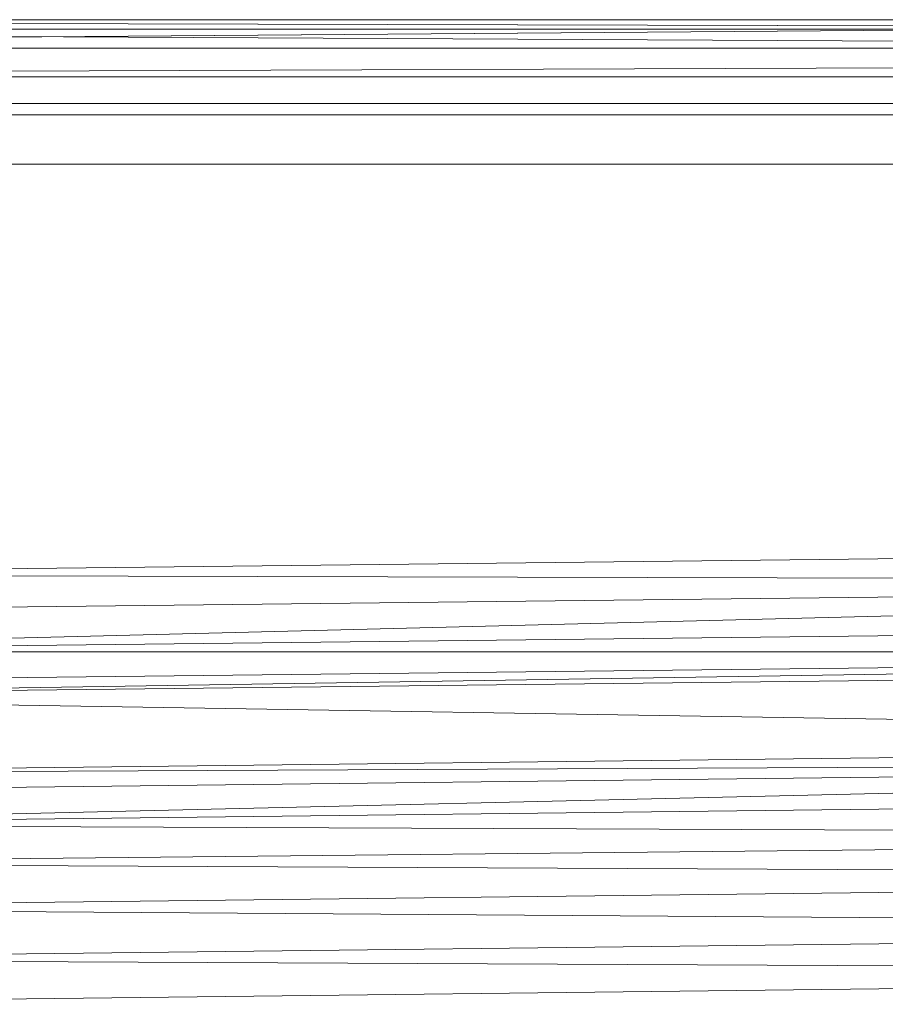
# Model space of a CAD drawing. Header units: metres. Extents: x 391.1 to 427.5, y 12.7 to 28.4.
# Tile 62 of 65: x 409.6261 to 409.7172, y 14.8771 to 14.9806. Entities that reach past the tile are written whole.
import ezdxf

# ---------------------------------------------------------------- set-up
doc = ezdxf.new("R2010")
doc.units = ezdxf.units.M
doc.layers.add('02_MOBILIARIO', color=7, linetype='Continuous', lineweight=18)
doc.layers.add('Mobiliario', color=7, linetype='Continuous', lineweight=18)

# ---------------------------------------------------------------- blocks, each defined once
blk = doc.blocks.new('Family - Plats de dutxa PS-1-153666-01_ELEC _PS1')
at = {"layer": '02_MOBILIARIO', "color": 253, "true_color": 0xaaaaaa}
for p, q in [((0.81, 0.80026), (0.01, 0.80026)), ((0.81, 0.80026), (0.01, 0.80026)), ((0.02, 0.80026), (0.51, 0.80026)), ((0.02, 0.80026), (0.51, 0.80026)), ((0.41, 0.79926), (0.02, 0.80026)), ((0.41, 0.80026), (0.02, 0.80026)), ((0.41, 0.79926), (0.02, 0.80026)), ((0.41, 0.80026), (0.02, 0.79726)), ((0.02, 0.79726), (0.41, 0.80026)), ((0.02, 0.80026), (0.41, 0.80026)), ((0.02, 0.80026), (0.41, 0.79926)), ((0.02, 0.80026), (0.41, 0.79926)), ((0.41, 0.79926), (0.02, 0.79926)), ((0.41, 0.79726), (0.02, 0.79926)), ((0.41, 0.79726), (0.02, 0.79926)), ((0.41, 0.79926), (0.02, 0.79926)), ((0.51, 0.79726), (0.02, 0.79726)), ((0.02, 0.79726), (0.41, 0.79726)), ((0.02, 0.79726), (0.41, 0.79726)), ((0.41, 0.79726), (0.02, 0.79726)), ((0.8, 0.79726), (0.021, 0.79426)), ((0.021, 0.79426), (0.8, 0.79726)), ((0.021, 0.79426), (0.41, 0.79426)), ((0.41, 0.79426), (0.021, 0.79426)), ((0.038, 0.79146), (0.79, 0.79146)), ((0.022, 0.79026), (0.41, 0.79026)), ((0.41, 0.79026), (0.022, 0.79026)), ((0.79, 0.78506), (0.038, 0.78506)), ((0.41, 0.74526), (0.11556, 0.74189)), ((0.11556, 0.74189), (0.41, 0.74526)), ((0.41, 0.74122), (0.11556, 0.74189)), ((0.11556, 0.74189), (0.41, 0.74122)), ((0.41, 0.74122), (0.11556, 0.73785)), ((0.41, 0.74122), (0.11556, 0.7338)), ((0.41, 0.74122), (0.11556, 0.73785)), ((0.11556, 0.7338), (0.41, 0.74122)), ((0.11556, 0.7338), (0.41, 0.73717)), ((0.11556, 0.7338), (0.41, 0.73717)), ((0.41, 0.7338), (0.11556, 0.73043)), ((0.41, 0.7338), (0.11556, 0.7338)), ((0.11556, 0.7338), (0.41, 0.7338)), ((0.41, 0.7338), (0.11556, 0.72908)), ((0.41, 0.7338), (0.11556, 0.73043)), ((0.11556, 0.72908), (0.41, 0.7338)), ((0.11556, 0.72908), (0.41, 0.73245)), ((0.11556, 0.72908), (0.41, 0.73245)), ((0.41, 0.72436), (0.11556, 0.72908)), ((0.11556, 0.72908), (0.41, 0.72436)), ((0.41, 0.72436), (0.12297, 0.72099)), ((0.12297, 0.72099), (0.41, 0.72436)), ((0.41, 0.72234), (0.12297, 0.71897)), ((0.41, 0.72234), (0.12297, 0.72099)), ((0.12297, 0.72099), (0.41, 0.72234)), ((0.41, 0.72234), (0.12297, 0.7156)), ((0.41, 0.72234), (0.12297, 0.71897)), ((0.12297, 0.7156), (0.41, 0.72234)), ((0.12297, 0.7156), (0.41, 0.71897)), ((0.12297, 0.7156), (0.41, 0.71897)), ((0.41, 0.71444), (0.12297, 0.7156)), ((0.12297, 0.7156), (0.41, 0.71444)), ((0.41, 0.71444), (0.12297, 0.71155)), ((0.12297, 0.71155), (0.41, 0.71444)), ((0.41, 0.7102), (0.12297, 0.71155)), ((0.12297, 0.71155), (0.41, 0.7102)), ((0.41, 0.7102), (0.12297, 0.70683)), ((0.12297, 0.70683), (0.41, 0.7102)), ((0.41, 0.70481), (0.12297, 0.70683)), ((0.12297, 0.70683), (0.41, 0.70481)), ((0.41, 0.70481), (0.12297, 0.70144)), ((0.12297, 0.70144), (0.41, 0.70481)), ((0.41, 0.70009), (0.12297, 0.70144)), ((0.12297, 0.70144), (0.41, 0.70009)), ((0.12297, 0.69672), (0.41, 0.70009)), ((0.41, 0.70009), (0.12297, 0.69672))]:
    blk.add_line(p, q, dxfattribs=at)
at = {"layer": 'Mobiliario', "color": 253, "true_color": 0xaaaaaa}
for p, q in [((0.79, 0.79146), (0.038, 0.79146)), ((0.038, 0.78506), (0.79, 0.78506))]:
    blk.add_line(p, q, dxfattribs=at)
blk = doc.blocks.new('LONDR55-XX_ZZ-ARQ-CAA-M3D-Londres55_ifc-1-01_ELEC _PS1')
at = {"layer": '02_MOBILIARIO', "color": 253, "lineweight": 18, "true_color": 0xaaaaaa}
blk.add_blockref('Family - Plats de dutxa PS-1-153666-01_ELEC _PS1', (409.45344, 14.18035), dxfattribs=at)

msp = doc.modelspace()

# ---------------------------------------------------------------- block references
at = {"lineweight": 5}
msp.add_blockref('LONDR55-XX_ZZ-ARQ-CAA-M3D-Londres55_ifc-1-01_ELEC _PS1', (0, 0), dxfattribs=at)

doc.saveas('drawing.dxf')
